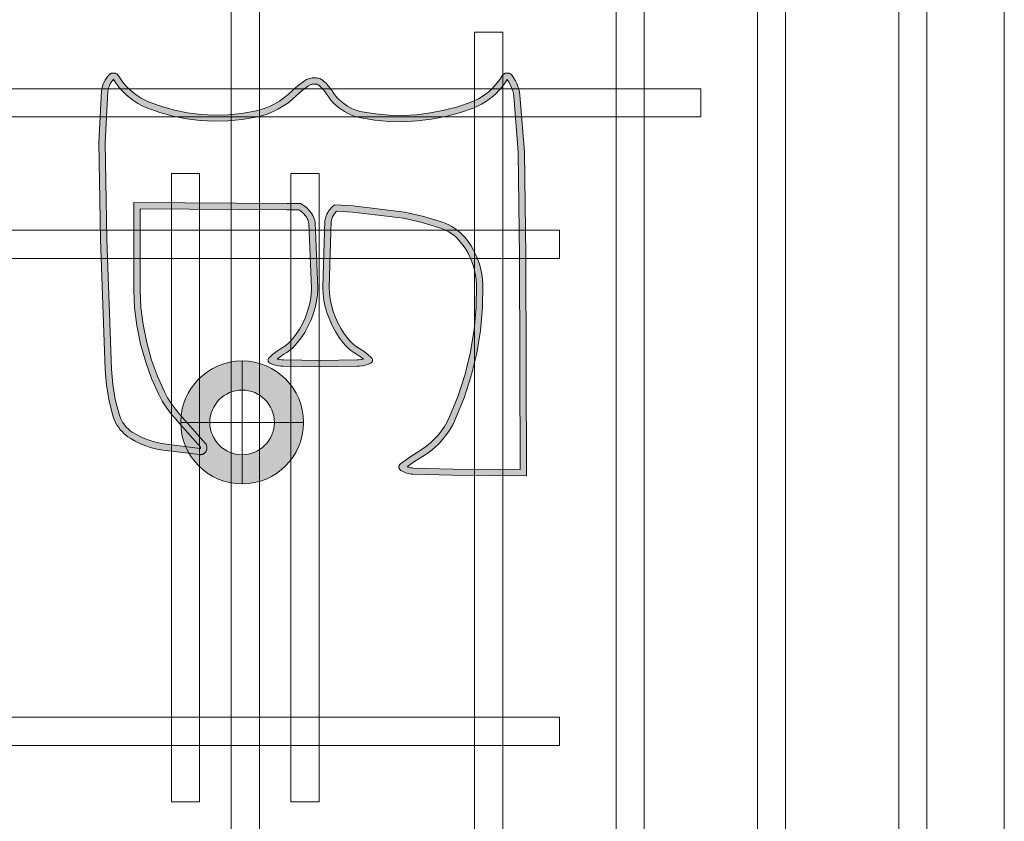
# Model space of a CAD drawing. Header units: millimetres. Extents: x -1097 to 37269, y -9172 to 9131.
# Tile 5 of 36: x 3374 to 3997, y -2811 to -2304. Entities that reach past the tile are written whole.
import ezdxf
from ezdxf.enums import TextEntityAlignment as Align

# ---------------------------------------------------------------- set-up
doc = ezdxf.new("R2010")
doc.units = ezdxf.units.MM
doc.layers.add('Ceiling', color=14, linetype='Continuous', lineweight=9)
doc.layers.add('Lighting (Ceiling)', color=160, linetype='Continuous', lineweight=15)
doc.layers.add('LIGHTING', color=6, linetype='Continuous', lineweight=20, true_color=0xff00ff)
doc.layers.add('RCP LAYOUT', color=9, linetype='Continuous', true_color=0x808080)
doc.styles.get("Standard").update_dxf_attribs({"font": 'arial.ttf'})

# ---------------------------------------------------------------- blocks, each defined once
blk = doc.blocks.new('cl')
at = {"layer": 'Lighting (Ceiling)'}
h = blk.add_hatch(color=0, dxfattribs=at)
h.dxf.hatch_style = 1
h.paths.add_polyline_path([(1.533, 0.03, 1), (-1.533, 0.03, 1)])
h.paths.add_polyline_path([(-0.806, 0.03, -1), (0.806, 0.03, -1)], flags=16)
at = {"layer": 'Lighting (Ceiling)', "color": 0}
for p, q in [((0, 1.562), (0, -1.503)), ((-1.533, 0.03), (1.533, 0.03))]:
    blk.add_line(p, q, dxfattribs=at)
for radius in [1.533, 0.806]:
    blk.add_circle((0, 0.03), radius, dxfattribs=at)
at = {"color": 0}
blk.add_attdef('NAME', text='', height=5, dxfattribs=at).set_placement((0.838, 2.713), align=Align.MIDDLE_CENTER)
blk = doc.blocks.new('A$Cbacd199c')
at = {"layer": 'LIGHTING', "ltscale": 0.25}
h = blk.add_hatch(color=256, dxfattribs=at)
h.dxf.hatch_style = 1
h.paths.add_polyline_path([(3488.74, -2574.62), (3488.75, -2574.7), (3488.74, -2574.78), (3488.73, -2574.88), (3488.71, -2574.93), (3488.67, -2575), (3488.63, -2575.04), (3488.58, -2575.07), (3488.53, -2575.09), (3488.41, -2575.09), (3465.42, -2572.25), (3462.02, -2571.65), (3458.7, -2570.83), (3455.46, -2569.78), (3452.29, -2568.52), (3449.22, -2567.03), (3446.26, -2565.34), (3445.1, -2564.56), (3443.98, -2563.71), (3442.93, -2562.79), (3441.94, -2561.8), (3441.02, -2560.75), (3440.17, -2559.64), (3439.4, -2558.47), (3438.71, -2557.26), (3438.1, -2556.01), (3437.57, -2554.72), (3437.14, -2553.42), (3434.79, -2544.1), (3433.2, -2534.65), (3432.38, -2525.03), (3429.42, -2442.86), (3428.38, -2381.72), (3430.05, -2349.54), (3430.19, -2348.63), (3430.39, -2347.68), (3430.67, -2346.75), (3431.01, -2345.84), (3431.41, -2344.96), (3431.88, -2344.1), (3432.4, -2343.28), (3432.98, -2342.5), (3433.54, -2341.76), (3433.61, -2341.86), (3435.25, -2344.38), (3437.15, -2346.89), (3439.23, -2349.25), (3441.48, -2351.46), (3443.88, -2353.5), (3446.42, -2355.37), (3449.09, -2357.05), (3451.87, -2358.54), (3454.76, -2359.82), (3462.94, -2362.77), (3471.33, -2365.11), (3479.87, -2366.81), (3488.52, -2367.88), (3497.36, -2368.32), (3506.21, -2368.11), (3515.02, -2367.25), (3523.74, -2365.75), (3527.33, -2364.86), (3530.84, -2363.72), (3534.26, -2362.33), (3537.57, -2360.7), (3540.75, -2358.84), (3543.79, -2356.76), (3546.67, -2354.46), (3549.26, -2352.07), (3552.86, -2348.83), (3556.65, -2346.01), (3557.04, -2345.77), (3557.48, -2345.53), (3557.93, -2345.33), (3558.39, -2345.15), (3558.87, -2345.01), (3559.35, -2344.89), (3559.84, -2344.81), (3560.34, -2344.76), (3560.83, -2344.75), (3561.17, -2344.76), (3561.5, -2344.8), (3561.83, -2344.86), (3562.16, -2344.94), (3562.47, -2345.04), (3562.78, -2345.17), (3563.08, -2345.32), (3563.37, -2345.49), (3563.64, -2345.68), (3563.9, -2345.88), (3565.2, -2347.09), (3566.4, -2348.39), (3567.5, -2349.78), (3568.57, -2351.36), (3569.74, -2353.11), (3571.13, -2354.89), (3572.63, -2356.57), (3574.24, -2358.15), (3575.96, -2359.61), (3577.77, -2360.96), (3579.67, -2362.17), (3581.66, -2363.26), (3583.71, -2364.21), (3585.82, -2365.01), (3587.98, -2365.68), (3590.18, -2366.19), (3598.97, -2367.61), (3607.83, -2368.41), (3616.73, -2368.57), (3625.62, -2368.11), (3634.68, -2366.99), (3643.65, -2365.25), (3652.47, -2362.9), (3661.1, -2359.93), (3663.76, -2358.81), (3666.33, -2357.52), (3668.81, -2356.06), (3671.19, -2354.43), (3673.45, -2352.65), (3675.58, -2350.72), (3677.58, -2348.65), (3679.43, -2346.45), (3681.13, -2344.14), (3682.57, -2341.86), (3683.41, -2343.1), (3684.23, -2344.54), (3684.95, -2346.03), (3685.57, -2347.57), (3686.07, -2349.15), (3686.46, -2350.75), (3686.73, -2352.35), (3689.48, -2387.87), (3690.36, -2453.68), (3690.78, -2588.52), (3648.13, -2588.12), (3623.18, -2587.5), (3622.39, -2587.44), (3621.64, -2587.33), (3620.9, -2587.17), (3620.17, -2586.97), (3619.46, -2586.71), (3619.35, -2586.66), (3622.61, -2584.25), (3628.04, -2580.83), (3631.04, -2578.96), (3634.01, -2576.8), (3636.83, -2574.45), (3639.48, -2571.91), (3641.94, -2569.19), (3644.21, -2566.31), (3646.28, -2563.29), (3648.13, -2560.13), (3649.75, -2556.84), (3655.32, -2543.21), (3659.85, -2529.21), (3663.32, -2514.9), (3665.67, -2500.49), (3666.93, -2485.94), (3667.09, -2471.34), (3666.9, -2468.13), (3666.49, -2464.95), (3665.87, -2461.8), (3665.03, -2458.7), (3664, -2455.66), (3662.76, -2452.7), (3661.32, -2449.82), (3659.7, -2447.05), (3657.89, -2444.39), (3655.91, -2441.86), (3654.45, -2440.23), (3652.88, -2438.7), (3651.21, -2437.28), (3649.44, -2435.98), (3647.6, -2434.8), (3645.67, -2433.75), (3643.68, -2432.82), (3641.62, -2432.04), (3629.78, -2428.44), (3617.64, -2425.74), (3585.2, -2421.74), (3573.38, -2421.07), (3571.5, -2422.84), (3570.81, -2423.58), (3570.18, -2424.37), (3569.6, -2425.2), (3569.07, -2426.06), (3568.61, -2426.96), (3568.2, -2427.88), (3567.86, -2428.84), (3567.59, -2429.81), (3567.34, -2431.01), (3565.99, -2473.19), (3566.17, -2477.36), (3566.69, -2481.52), (3567.56, -2485.61), (3568.8, -2489.82), (3570.33, -2493.91), (3572.15, -2497.89), (3574.15, -2501.55), (3576.42, -2505.06), (3578.93, -2508.39), (3580.43, -2510.09), (3582.04, -2511.67), (3583.76, -2513.14), (3585.58, -2514.47), (3587.37, -2515.59), (3589.8, -2517.14), (3591.72, -2518.6), (3591.19, -2518.74), (3590.03, -2518.97), (3588.86, -2519.12), (3587.65, -2519.19), (3564.39, -2519.54), (3541.12, -2519.19), (3539.91, -2519.12), (3538.75, -2518.97), (3537.59, -2518.74), (3537.06, -2518.6), (3538.98, -2517.14), (3541.41, -2515.59), (3543.19, -2514.48), (3545, -2513.16), (3546.72, -2511.71), (3548.33, -2510.14), (3549.82, -2508.46), (3552.34, -2505.18), (3554.61, -2501.73), (3556.62, -2498.12), (3558.43, -2494.22), (3559.96, -2490.2), (3561.21, -2486.07), (3562.08, -2482.06), (3562.61, -2477.98), (3562.79, -2473.88), (3561.18, -2432.3), (3560.84, -2430.94), (3560.49, -2429.88), (3560.07, -2428.85), (3559.59, -2427.84), (3559.04, -2426.88), (3558.43, -2425.95), (3557.75, -2425.06), (3557.02, -2424.22), (3556.23, -2423.43), (3555.4, -2422.69), (3554.51, -2422.01), (3553.58, -2421.39), (3551.83, -2420.38), (3543.51, -2420.29), (3446.53, -2419.74), (3446.53, -2475.04), (3447, -2486.27), (3448.41, -2497.48), (3450.79, -2509.11), (3453.98, -2520.53), (3457.75, -2530.98), (3462.27, -2541.12), (3464.46, -2545.2), (3466.93, -2549.11), (3469.67, -2552.84), (3472.61, -2556.29), (3488.58, -2574.3), (3488.64, -2574.38), (3488.68, -2574.45), (3488.72, -2574.52), (3488.73, -2574.58)], flags=16)
h.paths.add_polyline_path([(3679.87, -2338.9), (3680.06, -2338.73), (3680.26, -2338.57), (3680.47, -2338.42), (3680.68, -2338.29), (3680.91, -2338.17), (3681.14, -2338.07), (3681.39, -2337.99), (3681.63, -2337.92), (3681.88, -2337.86), (3682.13, -2337.83), (3682.39, -2337.81), (3682.64, -2337.8), (3682.9, -2337.82), (3683.15, -2337.85), (3683.41, -2337.89), (3683.65, -2337.95), (3683.9, -2338.03), (3684.13, -2338.13), (3684.36, -2338.24), (3684.59, -2338.36), (3684.8, -2338.5), (3685, -2338.66), (3685.2, -2338.82), (3685.38, -2339), (3685.55, -2339.19), (3685.7, -2339.39), (3686.78, -2341.01), (3687.75, -2342.69), (3688.59, -2344.43), (3689.31, -2346.23), (3689.89, -2348.07), (3690.35, -2349.96), (3690.67, -2351.86), (3693.45, -2387.69), (3694.33, -2453.65), (3694.76, -2592.53), (3648.07, -2592.09), (3622.98, -2591.47), (3621.96, -2591.39), (3620.94, -2591.24), (3619.94, -2591.03), (3618.95, -2590.75), (3617.98, -2590.4), (3617.05, -2589.99), (3616.14, -2589.51), (3615.27, -2588.98), (3615.13, -2588.88), (3614.99, -2588.77), (3614.87, -2588.65), (3614.75, -2588.53), (3614.64, -2588.4), (3614.54, -2588.26), (3614.45, -2588.11), (3614.38, -2587.96), (3614.31, -2587.8), (3614.25, -2587.64), (3614.2, -2587.48), (3614.16, -2587.31), (3614.14, -2587.15), (3614.13, -2586.98), (3614.12, -2586.81), (3614.13, -2586.64), (3614.15, -2586.47), (3614.19, -2586.3), (3614.23, -2586.14), (3614.28, -2585.97), (3614.35, -2585.82), (3614.42, -2585.66), (3614.51, -2585.52), (3614.61, -2585.37), (3614.71, -2585.24), (3614.83, -2585.11), (3614.95, -2584.99), (3615.08, -2584.88), (3620.36, -2580.97), (3625.94, -2577.46), (3628.82, -2575.66), (3631.57, -2573.67), (3634.18, -2571.49), (3636.63, -2569.14), (3638.91, -2566.63), (3641.01, -2563.96), (3642.92, -2561.16), (3644.63, -2558.24), (3646.13, -2555.21), (3651.59, -2541.85), (3656.03, -2528.13), (3659.42, -2514.11), (3661.73, -2499.99), (3662.96, -2485.74), (3663.12, -2471.44), (3662.94, -2468.51), (3662.57, -2465.59), (3662, -2462.7), (3661.23, -2459.86), (3660.28, -2457.07), (3659.15, -2454.35), (3657.83, -2451.72), (3656.34, -2449.17), (3654.68, -2446.73), (3652.86, -2444.41), (3651.58, -2442.98), (3650.21, -2441.64), (3648.74, -2440.4), (3647.19, -2439.25), (3645.57, -2438.22), (3643.88, -2437.29), (3642.14, -2436.48), (3640.34, -2435.8), (3628.77, -2432.29), (3616.96, -2429.65), (3584.85, -2425.69), (3574.86, -2425.13), (3574.32, -2425.64), (3573.81, -2426.18), (3573.35, -2426.76), (3572.92, -2427.37), (3572.53, -2428), (3572.19, -2428.66), (3571.9, -2429.34), (3571.65, -2430.04), (3571.45, -2430.76), (3571.3, -2431.48), (3569.97, -2473.17), (3570.13, -2477.03), (3570.61, -2480.86), (3571.42, -2484.64), (3572.57, -2488.56), (3574, -2492.39), (3575.7, -2496.11), (3577.56, -2499.52), (3579.67, -2502.78), (3582.01, -2505.88), (3583.31, -2507.36), (3584.72, -2508.74), (3586.22, -2510.02), (3587.81, -2511.19), (3589.49, -2512.24), (3592.08, -2513.88), (3594.51, -2515.74), (3596.78, -2517.81), (3596.88, -2517.91), (3596.97, -2518.02), (3597.05, -2518.13), (3597.13, -2518.25), (3597.19, -2518.38), (3597.25, -2518.51), (3597.3, -2518.64), (3597.34, -2518.78), (3597.37, -2518.92), (3597.39, -2519.06), (3597.41, -2519.2), (3597.41, -2519.34), (3597.4, -2519.48), (3597.39, -2519.62), (3597.36, -2519.76), (3597.33, -2519.9), (3597.28, -2520.03), (3597.23, -2520.16), (3597.17, -2520.29), (3597.1, -2520.41), (3597.02, -2520.53), (3596.93, -2520.65), (3596.84, -2520.75), (3596.74, -2520.85), (3596.63, -2520.95), (3596.52, -2521.03), (3596.4, -2521.11), (3596.28, -2521.18), (3596.15, -2521.25), (3594.82, -2521.79), (3593.46, -2522.25), (3592.07, -2522.61), (3590.66, -2522.89), (3589.24, -2523.07), (3587.81, -2523.16), (3564.39, -2523.51), (3540.97, -2523.16), (3539.54, -2523.07), (3538.11, -2522.89), (3536.7, -2522.61), (3535.32, -2522.25), (3533.96, -2521.79), (3532.63, -2521.25), (3532.5, -2521.18), (3532.38, -2521.11), (3532.26, -2521.03), (3532.15, -2520.95), (3532.04, -2520.85), (3531.94, -2520.75), (3531.85, -2520.65), (3531.76, -2520.53), (3531.68, -2520.41), (3531.61, -2520.29), (3531.55, -2520.16), (3531.5, -2520.03), (3531.45, -2519.9), (3531.42, -2519.76), (3531.39, -2519.62), (3531.38, -2519.48), (3531.37, -2519.34), (3531.37, -2519.2), (3531.38, -2519.06), (3531.41, -2518.92), (3531.44, -2518.78), (3531.48, -2518.64), (3531.53, -2518.51), (3531.58, -2518.38), (3531.65, -2518.25), (3531.73, -2518.13), (3531.81, -2518.02), (3531.9, -2517.91), (3532, -2517.81), (3534.26, -2515.74), (3536.7, -2513.88), (3539.29, -2512.24), (3540.96, -2511.19), (3542.55, -2510.03), (3544.05, -2508.76), (3545.46, -2507.39), (3546.76, -2505.93), (3549.1, -2502.88), (3551.21, -2499.67), (3553.08, -2496.32), (3554.77, -2492.67), (3556.2, -2488.92), (3557.36, -2485.07), (3558.17, -2481.38), (3558.65, -2477.64), (3558.81, -2473.87), (3557.23, -2432.87), (3557.02, -2432.05), (3556.76, -2431.24), (3556.44, -2430.45), (3556.07, -2429.69), (3555.65, -2428.95), (3555.19, -2428.24), (3554.67, -2427.57), (3554.11, -2426.92), (3553.51, -2426.32), (3552.87, -2425.76), (3552.2, -2425.24), (3551.49, -2424.77), (3550.75, -2424.34), (3543.47, -2424.26), (3450.5, -2423.73), (3450.5, -2474.96), (3450.96, -2485.94), (3452.33, -2496.84), (3454.65, -2508.17), (3457.77, -2519.32), (3461.43, -2529.49), (3465.84, -2539.37), (3467.89, -2543.2), (3470.21, -2546.87), (3472.79, -2550.37), (3475.61, -2553.69), (3491.61, -2571.74), (3491.81, -2571.98), (3491.98, -2572.24), (3492.14, -2572.5), (3492.29, -2572.78), (3492.41, -2573.07), (3492.51, -2573.36), (3492.59, -2573.66), (3492.66, -2573.96), (3492.7, -2574.27), (3492.72, -2574.58), (3492.72, -2574.89), (3492.69, -2575.2), (3492.65, -2575.51), (3492.59, -2575.81), (3492.5, -2576.11), (3492.4, -2576.4), (3492.27, -2576.69), (3492.14, -2576.94), (3491.99, -2577.19), (3491.82, -2577.42), (3491.64, -2577.64), (3491.44, -2577.85), (3491.23, -2578.04), (3491.01, -2578.22), (3490.77, -2578.39), (3490.53, -2578.54), (3490.27, -2578.67), (3490.01, -2578.78), (3489.73, -2578.87), (3489.46, -2578.95), (3489.17, -2579.01), (3488.89, -2579.05), (3488.6, -2579.06), (3488.31, -2579.06), (3488.02, -2579.04), (3464.83, -2576.17), (3461.2, -2575.54), (3457.62, -2574.65), (3454.11, -2573.52), (3450.69, -2572.15), (3447.37, -2570.55), (3444.17, -2568.72), (3442.79, -2567.79), (3441.47, -2566.78), (3440.22, -2565.69), (3439.04, -2564.51), (3437.95, -2563.26), (3436.94, -2561.94), (3436.02, -2560.56), (3435.2, -2559.12), (3434.47, -2557.63), (3433.84, -2556.1), (3433.32, -2554.53), (3430.9, -2544.92), (3429.26, -2535.14), (3428.42, -2525.27), (3425.45, -2442.97), (3424.4, -2381.65), (3426.1, -2349.15), (3426.28, -2347.91), (3426.55, -2346.69), (3426.9, -2345.49), (3427.34, -2344.32), (3427.86, -2343.18), (3428.46, -2342.08), (3429.13, -2341.03), (3429.88, -2340.02), (3430.69, -2339.07), (3430.88, -2338.89), (3431.07, -2338.71), (3431.27, -2338.55), (3431.49, -2338.41), (3431.71, -2338.28), (3431.95, -2338.16), (3432.19, -2338.06), (3432.43, -2337.98), (3432.68, -2337.91), (3432.94, -2337.86), (3433.2, -2337.83), (3433.46, -2337.81), (3433.72, -2337.81), (3433.97, -2337.83), (3434.23, -2337.86), (3434.49, -2337.91), (3434.74, -2337.98), (3434.98, -2338.07), (3435.22, -2338.17), (3435.46, -2338.28), (3435.68, -2338.41), (3435.89, -2338.56), (3436.1, -2338.72), (3436.29, -2338.89), (3436.47, -2339.08), (3436.64, -2339.27), (3436.8, -2339.48), (3436.94, -2339.7), (3438.5, -2342.09), (3440.23, -2344.37), (3442.12, -2346.52), (3444.16, -2348.53), (3446.34, -2350.39), (3448.66, -2352.09), (3451.08, -2353.61), (3453.62, -2354.97), (3456.24, -2356.14), (3464.15, -2358.99), (3472.26, -2361.24), (3480.51, -2362.89), (3488.86, -2363.93), (3497.41, -2364.35), (3505.97, -2364.14), (3514.49, -2363.31), (3522.92, -2361.86), (3526.23, -2361.04), (3529.48, -2359.99), (3532.63, -2358.71), (3535.69, -2357.2), (3538.62, -2355.49), (3541.43, -2353.56), (3544.09, -2351.44), (3546.58, -2349.14), (3550.34, -2345.75), (3554.41, -2342.73), (3555.05, -2342.33), (3555.71, -2341.97), (3556.4, -2341.66), (3557.11, -2341.39), (3557.84, -2341.17), (3558.57, -2341), (3559.32, -2340.88), (3560.08, -2340.8), (3560.83, -2340.78), (3561.45, -2340.8), (3562.06, -2340.86), (3562.67, -2340.97), (3563.27, -2341.13), (3563.86, -2341.32), (3564.43, -2341.55), (3564.98, -2341.83), (3565.51, -2342.14), (3566.01, -2342.49), (3566.49, -2342.88), (3568.01, -2344.29), (3569.41, -2345.81), (3570.7, -2347.43), (3571.86, -2349.14), (3572.96, -2350.78), (3574.18, -2352.35), (3575.5, -2353.83), (3576.92, -2355.22), (3578.43, -2356.5), (3580.03, -2357.68), (3581.7, -2358.76), (3583.44, -2359.71), (3585.25, -2360.55), (3587.11, -2361.26), (3589.01, -2361.84), (3590.95, -2362.29), (3599.46, -2363.67), (3608.04, -2364.44), (3616.66, -2364.6), (3625.27, -2364.15), (3634.06, -2363.07), (3642.76, -2361.38), (3651.31, -2359.1), (3659.68, -2356.22), (3662.09, -2355.21), (3664.43, -2354.03), (3666.68, -2352.7), (3668.83, -2351.23), (3670.88, -2349.61), (3672.82, -2347.86), (3674.63, -2345.99), (3676.31, -2344), (3677.85, -2341.9), (3679.38, -2339.48), (3679.53, -2339.28), (3679.69, -2339.08)])
at = {"layer": 'LIGHTING'}
for points in [[(3679.87, -2338.9), (3680.06, -2338.73), (3680.26, -2338.57), (3680.47, -2338.42), (3680.68, -2338.29), (3680.91, -2338.17), (3681.14, -2338.07), (3681.39, -2337.99), (3681.63, -2337.92), (3681.88, -2337.86), (3682.13, -2337.83), (3682.39, -2337.81), (3682.64, -2337.8), (3682.9, -2337.82), (3683.15, -2337.85), (3683.41, -2337.89), (3683.65, -2337.95), (3683.9, -2338.03), (3684.13, -2338.13), (3684.36, -2338.24), (3684.59, -2338.36), (3684.8, -2338.5), (3685, -2338.66), (3685.2, -2338.82), (3685.38, -2339), (3685.55, -2339.19), (3685.7, -2339.39), (3686.78, -2341.01), (3687.75, -2342.69), (3688.59, -2344.43), (3689.31, -2346.23), (3689.89, -2348.07), (3690.35, -2349.96), (3690.67, -2351.86), (3693.45, -2387.69), (3694.33, -2453.65), (3694.76, -2592.53), (3648.07, -2592.09), (3622.98, -2591.47), (3621.96, -2591.39), (3620.94, -2591.24), (3619.94, -2591.03), (3618.95, -2590.75), (3617.98, -2590.4), (3617.05, -2589.99), (3616.14, -2589.51), (3615.27, -2588.98), (3615.13, -2588.88), (3614.99, -2588.77), (3614.87, -2588.65), (3614.75, -2588.53), (3614.64, -2588.4), (3614.54, -2588.26), (3614.45, -2588.11), (3614.38, -2587.96), (3614.31, -2587.8), (3614.25, -2587.64), (3614.2, -2587.48), (3614.16, -2587.31), (3614.14, -2587.15), (3614.13, -2586.98), (3614.12, -2586.81), (3614.13, -2586.64), (3614.15, -2586.47), (3614.19, -2586.3), (3614.23, -2586.14), (3614.28, -2585.97), (3614.35, -2585.82), (3614.42, -2585.66), (3614.51, -2585.52), (3614.61, -2585.37), (3614.71, -2585.24), (3614.83, -2585.11), (3614.95, -2584.99), (3615.08, -2584.88), (3620.36, -2580.97), (3625.94, -2577.46), (3628.82, -2575.66), (3631.57, -2573.67), (3634.18, -2571.49), (3636.63, -2569.14), (3638.91, -2566.63), (3641.01, -2563.96), (3642.92, -2561.16), (3644.63, -2558.24), (3646.13, -2555.21), (3651.59, -2541.85), (3656.03, -2528.13), (3659.42, -2514.11), (3661.73, -2499.99), (3662.96, -2485.74), (3663.12, -2471.44), (3662.94, -2468.51), (3662.57, -2465.59), (3662, -2462.7), (3661.23, -2459.86), (3660.28, -2457.07), (3659.15, -2454.35), (3657.83, -2451.72), (3656.34, -2449.17), (3654.68, -2446.73), (3652.86, -2444.41), (3651.58, -2442.98), (3650.21, -2441.64), (3648.74, -2440.4), (3647.19, -2439.25), (3645.57, -2438.22), (3643.88, -2437.29), (3642.14, -2436.48), (3640.34, -2435.8), (3628.77, -2432.29), (3616.96, -2429.65), (3584.85, -2425.69), (3574.86, -2425.13), (3574.32, -2425.64), (3573.81, -2426.18), (3573.35, -2426.76), (3572.92, -2427.37), (3572.53, -2428), (3572.19, -2428.66), (3571.9, -2429.34), (3571.65, -2430.04), (3571.45, -2430.76), (3571.3, -2431.48), (3569.97, -2473.17), (3570.13, -2477.03), (3570.61, -2480.86), (3571.42, -2484.64), (3572.57, -2488.56), (3574, -2492.39), (3575.7, -2496.11), (3577.56, -2499.52), (3579.67, -2502.78), (3582.01, -2505.88), (3583.31, -2507.36), (3584.72, -2508.74), (3586.22, -2510.02), (3587.81, -2511.19), (3589.49, -2512.24), (3592.08, -2513.88), (3594.51, -2515.74), (3596.78, -2517.81), (3596.88, -2517.91), (3596.97, -2518.02), (3597.05, -2518.13), (3597.13, -2518.25), (3597.19, -2518.38), (3597.25, -2518.51), (3597.3, -2518.64), (3597.34, -2518.78), (3597.37, -2518.92), (3597.39, -2519.06), (3597.41, -2519.2), (3597.41, -2519.34), (3597.4, -2519.48), (3597.39, -2519.62), (3597.36, -2519.76), (3597.33, -2519.9), (3597.28, -2520.03), (3597.23, -2520.16), (3597.17, -2520.29), (3597.1, -2520.41), (3597.02, -2520.53), (3596.93, -2520.65), (3596.84, -2520.75), (3596.74, -2520.85), (3596.63, -2520.95), (3596.52, -2521.03), (3596.4, -2521.11), (3596.28, -2521.18), (3596.15, -2521.25), (3594.82, -2521.79), (3593.46, -2522.25), (3592.07, -2522.61), (3590.66, -2522.89), (3589.24, -2523.07), (3587.81, -2523.16), (3564.39, -2523.51), (3540.97, -2523.16), (3539.54, -2523.07), (3538.11, -2522.89), (3536.7, -2522.61), (3535.32, -2522.25), (3533.96, -2521.79), (3532.63, -2521.25), (3532.5, -2521.18), (3532.38, -2521.11), (3532.26, -2521.03), (3532.15, -2520.95), (3532.04, -2520.85), (3531.94, -2520.75), (3531.85, -2520.65), (3531.76, -2520.53), (3531.68, -2520.41), (3531.61, -2520.29), (3531.55, -2520.16), (3531.5, -2520.03), (3531.45, -2519.9), (3531.42, -2519.76), (3531.39, -2519.62), (3531.38, -2519.48), (3531.37, -2519.34), (3531.37, -2519.2), (3531.38, -2519.06), (3531.41, -2518.92), (3531.44, -2518.78), (3531.48, -2518.64), (3531.53, -2518.51), (3531.58, -2518.38), (3531.65, -2518.25), (3531.73, -2518.13), (3531.81, -2518.02), (3531.9, -2517.91), (3532, -2517.81), (3534.26, -2515.74), (3536.7, -2513.88), (3539.29, -2512.24), (3540.96, -2511.19), (3542.55, -2510.03), (3544.05, -2508.76), (3545.46, -2507.39), (3546.76, -2505.93), (3549.1, -2502.88), (3551.21, -2499.67), (3553.08, -2496.32), (3554.77, -2492.67), (3556.2, -2488.92), (3557.36, -2485.07), (3558.17, -2481.38), (3558.65, -2477.64), (3558.81, -2473.87), (3557.23, -2432.87), (3557.02, -2432.05), (3556.76, -2431.24), (3556.44, -2430.45), (3556.07, -2429.69), (3555.65, -2428.95), (3555.19, -2428.24), (3554.67, -2427.57), (3554.11, -2426.92), (3553.51, -2426.32), (3552.87, -2425.76), (3552.2, -2425.24), (3551.49, -2424.77), (3550.75, -2424.34), (3543.47, -2424.26), (3450.5, -2423.73), (3450.5, -2474.96), (3450.96, -2485.94), (3452.33, -2496.84), (3454.65, -2508.17), (3457.77, -2519.32), (3461.43, -2529.49), (3465.84, -2539.37), (3467.89, -2543.2), (3470.21, -2546.87), (3472.79, -2550.37), (3475.61, -2553.69), (3491.61, -2571.74), (3491.81, -2571.98), (3491.98, -2572.24), (3492.14, -2572.5), (3492.29, -2572.78), (3492.41, -2573.07), (3492.51, -2573.36), (3492.59, -2573.66), (3492.66, -2573.96), (3492.7, -2574.27), (3492.72, -2574.58), (3492.72, -2574.89), (3492.69, -2575.2), (3492.65, -2575.51), (3492.59, -2575.81), (3492.5, -2576.11), (3492.4, -2576.4), (3492.27, -2576.69), (3492.14, -2576.94), (3491.99, -2577.19), (3491.82, -2577.42), (3491.64, -2577.64), (3491.44, -2577.85), (3491.23, -2578.04), (3491.01, -2578.22), (3490.77, -2578.39), (3490.53, -2578.54), (3490.27, -2578.67), (3490.01, -2578.78), (3489.73, -2578.87), (3489.46, -2578.95), (3489.17, -2579.01), (3488.89, -2579.05), (3488.6, -2579.06), (3488.31, -2579.06), (3488.02, -2579.04), (3464.83, -2576.17), (3461.2, -2575.54), (3457.62, -2574.65), (3454.11, -2573.52), (3450.69, -2572.15), (3447.37, -2570.55), (3444.17, -2568.72), (3442.79, -2567.79), (3441.47, -2566.78), (3440.22, -2565.69), (3439.04, -2564.51), (3437.95, -2563.26), (3436.94, -2561.94), (3436.02, -2560.56), (3435.2, -2559.12), (3434.47, -2557.63), (3433.84, -2556.1), (3433.32, -2554.53), (3430.9, -2544.92), (3429.26, -2535.14), (3428.42, -2525.27), (3425.45, -2442.97), (3424.4, -2381.65), (3426.1, -2349.15), (3426.28, -2347.91), (3426.55, -2346.69), (3426.9, -2345.49), (3427.34, -2344.32), (3427.86, -2343.18), (3428.46, -2342.08), (3429.13, -2341.03), (3429.88, -2340.02), (3430.69, -2339.07), (3430.88, -2338.89), (3431.07, -2338.71), (3431.27, -2338.55), (3431.49, -2338.41), (3431.71, -2338.28), (3431.95, -2338.16), (3432.19, -2338.06), (3432.43, -2337.98), (3432.68, -2337.91), (3432.94, -2337.86), (3433.2, -2337.83), (3433.46, -2337.81), (3433.72, -2337.81), (3433.97, -2337.83), (3434.23, -2337.86), (3434.49, -2337.91), (3434.74, -2337.98), (3434.98, -2338.07), (3435.22, -2338.17), (3435.46, -2338.28), (3435.68, -2338.41), (3435.89, -2338.56), (3436.1, -2338.72), (3436.29, -2338.89), (3436.47, -2339.08), (3436.64, -2339.27), (3436.8, -2339.48), (3436.94, -2339.7), (3438.5, -2342.09), (3440.23, -2344.37), (3442.12, -2346.52), (3444.16, -2348.53), (3446.34, -2350.39), (3448.66, -2352.09), (3451.08, -2353.61), (3453.62, -2354.97), (3456.24, -2356.14), (3464.15, -2358.99), (3472.26, -2361.24), (3480.51, -2362.89), (3488.86, -2363.93), (3497.41, -2364.35), (3505.97, -2364.14), (3514.49, -2363.31), (3522.92, -2361.86), (3526.23, -2361.04), (3529.48, -2359.99), (3532.63, -2358.71), (3535.69, -2357.2), (3538.62, -2355.49), (3541.43, -2353.56), (3544.09, -2351.44), (3546.58, -2349.14), (3550.34, -2345.75), (3554.41, -2342.73), (3555.05, -2342.33), (3555.71, -2341.97), (3556.4, -2341.66), (3557.11, -2341.39), (3557.84, -2341.17), (3558.57, -2341), (3559.32, -2340.88), (3560.08, -2340.8), (3560.83, -2340.78), (3561.45, -2340.8), (3562.06, -2340.86), (3562.67, -2340.97), (3563.27, -2341.13), (3563.86, -2341.32), (3564.43, -2341.55), (3564.98, -2341.83), (3565.51, -2342.14), (3566.01, -2342.49), (3566.49, -2342.88), (3568.01, -2344.29), (3569.41, -2345.81), (3570.7, -2347.43), (3571.86, -2349.14), (3572.96, -2350.78), (3574.18, -2352.35), (3575.5, -2353.83), (3576.92, -2355.22), (3578.43, -2356.5), (3580.03, -2357.68), (3581.7, -2358.76), (3583.44, -2359.71), (3585.25, -2360.55), (3587.11, -2361.26), (3589.01, -2361.84), (3590.95, -2362.29), (3599.46, -2363.67), (3608.04, -2364.44), (3616.66, -2364.6), (3625.27, -2364.15), (3634.06, -2363.07), (3642.76, -2361.38), (3651.31, -2359.1), (3659.68, -2356.22), (3662.09, -2355.21), (3664.43, -2354.03), (3666.68, -2352.7), (3668.83, -2351.23), (3670.88, -2349.61), (3672.82, -2347.86), (3674.63, -2345.99), (3676.31, -2344), (3677.85, -2341.9), (3679.38, -2339.48), (3679.53, -2339.28), (3679.69, -2339.08)], [(3488.74, -2574.62), (3488.75, -2574.7), (3488.74, -2574.78), (3488.73, -2574.88), (3488.71, -2574.93), (3488.67, -2575), (3488.63, -2575.04), (3488.58, -2575.07), (3488.53, -2575.09), (3488.41, -2575.09), (3465.42, -2572.25), (3462.02, -2571.65), (3458.7, -2570.83), (3455.46, -2569.78), (3452.29, -2568.52), (3449.22, -2567.03), (3446.26, -2565.34), (3445.1, -2564.56), (3443.98, -2563.71), (3442.93, -2562.79), (3441.94, -2561.8), (3441.02, -2560.75), (3440.17, -2559.64), (3439.4, -2558.47), (3438.71, -2557.26), (3438.1, -2556.01), (3437.57, -2554.72), (3437.14, -2553.42), (3434.79, -2544.1), (3433.2, -2534.65), (3432.38, -2525.03), (3429.42, -2442.86), (3428.38, -2381.72), (3430.05, -2349.54), (3430.19, -2348.63), (3430.39, -2347.68), (3430.67, -2346.75), (3431.01, -2345.84), (3431.41, -2344.96), (3431.88, -2344.1), (3432.4, -2343.28), (3432.98, -2342.5), (3433.54, -2341.76), (3433.61, -2341.86), (3435.25, -2344.38), (3437.15, -2346.89), (3439.23, -2349.25), (3441.48, -2351.46), (3443.88, -2353.5), (3446.42, -2355.37), (3449.09, -2357.05), (3451.87, -2358.54), (3454.76, -2359.82), (3462.94, -2362.77), (3471.33, -2365.11), (3479.87, -2366.81), (3488.52, -2367.88), (3497.36, -2368.32), (3506.21, -2368.11), (3515.02, -2367.25), (3523.74, -2365.75), (3527.33, -2364.86), (3530.84, -2363.72), (3534.26, -2362.33), (3537.57, -2360.7), (3540.75, -2358.84), (3543.79, -2356.76), (3546.67, -2354.46), (3549.26, -2352.07), (3552.86, -2348.83), (3556.65, -2346.01), (3557.04, -2345.77), (3557.48, -2345.53), (3557.93, -2345.33), (3558.39, -2345.15), (3558.87, -2345.01), (3559.35, -2344.89), (3559.84, -2344.81), (3560.34, -2344.76), (3560.83, -2344.75), (3561.17, -2344.76), (3561.5, -2344.8), (3561.83, -2344.86), (3562.16, -2344.94), (3562.47, -2345.04), (3562.78, -2345.17), (3563.08, -2345.32), (3563.37, -2345.49), (3563.64, -2345.68), (3563.9, -2345.88), (3565.2, -2347.09), (3566.4, -2348.39), (3567.5, -2349.78), (3568.57, -2351.36), (3569.74, -2353.11), (3571.13, -2354.89), (3572.63, -2356.57), (3574.24, -2358.15), (3575.96, -2359.61), (3577.77, -2360.96), (3579.67, -2362.17), (3581.66, -2363.26), (3583.71, -2364.21), (3585.82, -2365.01), (3587.98, -2365.68), (3590.18, -2366.19), (3598.97, -2367.61), (3607.83, -2368.41), (3616.73, -2368.57), (3625.62, -2368.11), (3634.68, -2366.99), (3643.65, -2365.25), (3652.47, -2362.9), (3661.1, -2359.93), (3663.76, -2358.81), (3666.33, -2357.52), (3668.81, -2356.06), (3671.19, -2354.43), (3673.45, -2352.65), (3675.58, -2350.72), (3677.58, -2348.65), (3679.43, -2346.45), (3681.13, -2344.14), (3682.57, -2341.86), (3683.41, -2343.1), (3684.23, -2344.54), (3684.95, -2346.03), (3685.57, -2347.57), (3686.07, -2349.15), (3686.46, -2350.75), (3686.73, -2352.35), (3689.48, -2387.87), (3690.36, -2453.68), (3690.78, -2588.52), (3648.13, -2588.12), (3623.18, -2587.5), (3622.39, -2587.44), (3621.64, -2587.33), (3620.9, -2587.17), (3620.17, -2586.97), (3619.46, -2586.71), (3619.35, -2586.66), (3622.61, -2584.25), (3628.04, -2580.83), (3631.04, -2578.96), (3634.01, -2576.8), (3636.83, -2574.45), (3639.48, -2571.91), (3641.94, -2569.19), (3644.21, -2566.31), (3646.28, -2563.29), (3648.13, -2560.13), (3649.75, -2556.84), (3655.32, -2543.21), (3659.85, -2529.21), (3663.32, -2514.9), (3665.67, -2500.49), (3666.93, -2485.94), (3667.09, -2471.34), (3666.9, -2468.13), (3666.49, -2464.95), (3665.87, -2461.8), (3665.03, -2458.7), (3664, -2455.66), (3662.76, -2452.7), (3661.32, -2449.82), (3659.7, -2447.05), (3657.89, -2444.39), (3655.91, -2441.86), (3654.45, -2440.23), (3652.88, -2438.7), (3651.21, -2437.28), (3649.44, -2435.98), (3647.6, -2434.8), (3645.67, -2433.75), (3643.68, -2432.82), (3641.62, -2432.04), (3629.78, -2428.44), (3617.64, -2425.74), (3585.2, -2421.74), (3573.38, -2421.07), (3571.5, -2422.84), (3570.81, -2423.58), (3570.18, -2424.37), (3569.6, -2425.2), (3569.07, -2426.06), (3568.61, -2426.96), (3568.2, -2427.88), (3567.86, -2428.84), (3567.59, -2429.81), (3567.34, -2431.01), (3565.99, -2473.19), (3566.17, -2477.36), (3566.69, -2481.52), (3567.56, -2485.61), (3568.8, -2489.82), (3570.33, -2493.91), (3572.15, -2497.89), (3574.15, -2501.55), (3576.42, -2505.06), (3578.93, -2508.39), (3580.43, -2510.09), (3582.04, -2511.67), (3583.76, -2513.14), (3585.58, -2514.47), (3587.37, -2515.59), (3589.8, -2517.14), (3591.72, -2518.6), (3591.19, -2518.74), (3590.03, -2518.97), (3588.86, -2519.12), (3587.65, -2519.19), (3564.39, -2519.54), (3541.12, -2519.19), (3539.91, -2519.12), (3538.75, -2518.97), (3537.59, -2518.74), (3537.06, -2518.6), (3538.98, -2517.14), (3541.41, -2515.59), (3543.19, -2514.48), (3545, -2513.16), (3546.72, -2511.71), (3548.33, -2510.14), (3549.82, -2508.46), (3552.34, -2505.18), (3554.61, -2501.73), (3556.62, -2498.12), (3558.43, -2494.22), (3559.96, -2490.2), (3561.21, -2486.07), (3562.08, -2482.06), (3562.61, -2477.98), (3562.79, -2473.88), (3561.18, -2432.3), (3560.84, -2430.94), (3560.49, -2429.88), (3560.07, -2428.85), (3559.59, -2427.84), (3559.04, -2426.88), (3558.43, -2425.95), (3557.75, -2425.06), (3557.02, -2424.22), (3556.23, -2423.43), (3555.4, -2422.69), (3554.51, -2422.01), (3553.58, -2421.39), (3551.83, -2420.38), (3543.51, -2420.29), (3446.53, -2419.74), (3446.53, -2475.04), (3447, -2486.27), (3448.41, -2497.48), (3450.79, -2509.11), (3453.98, -2520.53), (3457.75, -2530.98), (3462.27, -2541.12), (3464.46, -2545.2), (3466.93, -2549.11), (3469.67, -2552.84), (3472.61, -2556.29), (3488.58, -2574.3), (3488.64, -2574.38), (3488.68, -2574.45), (3488.72, -2574.52), (3488.73, -2574.58)]]:
    blk.add_lwpolyline(points, close=True, dxfattribs=at)
at = {"layer": 'LIGHTING', "xscale": 25.32885420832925, "yscale": 25.32885420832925, "zscale": 25.32885420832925}
blk.add_blockref('cl', (3514.96, -2559.43), dxfattribs=at)
blk = doc.blocks.new('ceiling inst 2')
at = {"color": 8, "lineweight": 0, "ltscale": 0.25, "true_color": 0x808080}
blk.add_lwpolyline([(1722743.061, -79105.617), (1722780.851, -79105.617), (1722780.851, -79060.793), (1722743.061, -79060.793)], close=True, dxfattribs=at)
at = {"layer": 'Ceiling', "color": 8, "lineweight": 0, "ltscale": 0.25, "true_color": 0x808080}
for points in [[(1722761.604, -79108.617), (1722762.308, -79108.617), (1722762.308, -79057.793), (1722761.604, -79057.793)], [(1722744.986, -79105.098), (1722745.69, -79105.098), (1722745.69, -79061.312), (1722744.986, -79061.312)], [(1722748.505, -79101.58), (1722749.208, -79101.58), (1722749.208, -79064.83), (1722748.505, -79064.83)], [(1722752.023, -79098.062), (1722752.726, -79098.062), (1722752.726, -79068.348), (1722752.023, -79068.348)], [(1722756.248, -79094.544), (1722755.545, -79094.544), (1722755.545, -79071.866), (1722756.248, -79071.866)], [(1722773.297, -79073.274), (1722773.297, -79073.977), (1722750.619, -79073.977), (1722750.619, -79073.274)], [(1722760.822, -79091.026), (1722760.118, -79091.026), (1722760.118, -79075.385), (1722760.822, -79075.385)], [(1722763.094, -79091.026), (1722763.797, -79091.026), (1722763.797, -79075.385), (1722763.094, -79075.385)], [(1722769.778, -79076.792), (1722769.778, -79077.496), (1722754.137, -79077.496), (1722754.137, -79076.792)], [(1722769.778, -79089.618), (1722769.778, -79088.915), (1722754.137, -79088.915), (1722754.137, -79089.618)]]:
    blk.add_lwpolyline(points, close=True, dxfattribs=at)
blk = doc.blocks.new('grid 2')
at = {"color": 8, "true_color": 0x808080, "xscale": -1}
blk.add_blockref('ceiling inst 2', (3444354.934, 115.665), dxfattribs=at)
blk = doc.blocks.new('IRISH HOUSE-RCP LAYOUT')
at = {"xscale": 25.4, "yscale": 25.4, "zscale": 25.4}
blk.add_blockref('grid 2', (-43724944.67, 2003175.56), dxfattribs=at)

msp = doc.modelspace()

# ---------------------------------------------------------------- block references
msp.add_blockref('A$Cbacd199c', (0, 0))
at = {"layer": 'RCP LAYOUT'}
msp.add_blockref('IRISH HOUSE-RCP LAYOUT', (0, 0), dxfattribs=at)

doc.saveas('drawing.dxf')
